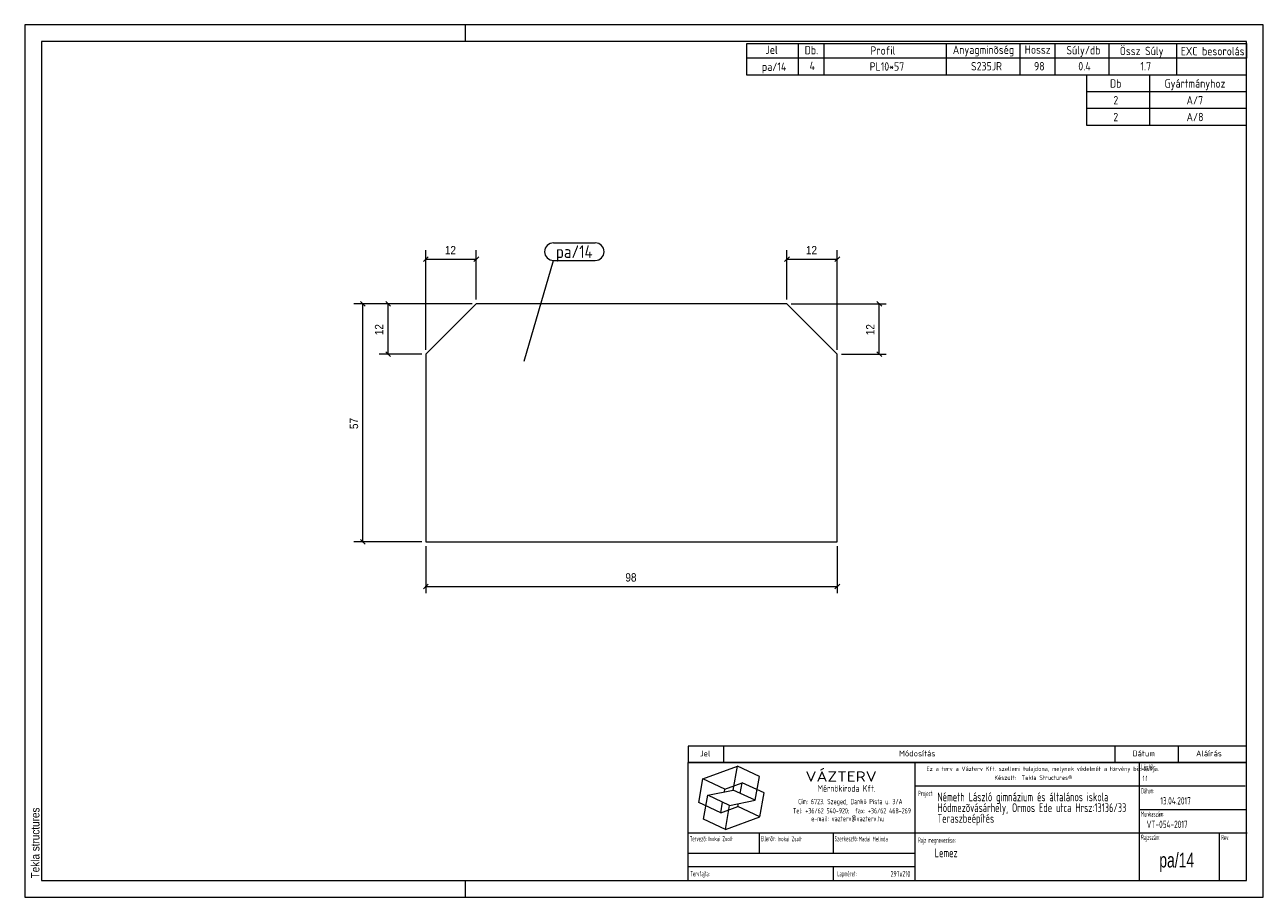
# Model space of a CAD drawing. Header units: millimetres. Extents: x 1 to 296, y 1 to 209.
import ezdxf

# ---------------------------------------------------------------- set-up
doc = ezdxf.new("R2010")
doc.units = ezdxf.units.MM
doc.linetypes.add('XKITLINE00', pattern=[0])
for name, color, linetype, lineweight in [('Bemassung', 1, 'Continuous', 0), ('Teil', 7, 'Continuous', 0), ('Text', 5, 'Continuous', 0), ('Ueberschrift', 7, 'Continuous', 0), ('Zeichnungsrahmen', 3, 'Continuous', 0)]:
    doc.layers.add(name, color=color, linetype=linetype, lineweight=lineweight)
doc.styles.add('ARIAL', font='ARIAL.TTF')
doc.styles.add('ISOCPEUR', font='ISOCPEUR.TTF')
doc.styles.add('ISOCPEUR_BOLD', font='ARIAL.TTF')
doc.styles.add('ISOCPUER', font='ARIAL.TTF')

msp = doc.modelspace()

# ---------------------------------------------------------------- linework, layer by layer
at = {"layer": 'Bemassung', "linetype": 'XKITLINE00', "lineweight": 0}
for p, q in [((97.12, 153.66), (95.98, 152.53)), ((96.55, 131.47), (96.55, 155.25)), ((109.12, 153.66), (107.98, 152.53)), ((108.55, 143.47), (108.55, 155.25)), ((183.12, 153.66), (181.98, 152.53)), ((182.55, 143.47), (182.55, 155.25)), ((195.12, 153.66), (193.98, 152.53)), ((194.55, 131.47), (194.55, 155.25)), ((96.55, 153.1), (108.55, 153.1)), ((182.55, 153.1), (194.55, 153.1)), ((107.55, 142.47), (79.4, 142.47)), ((80.98, 143.04), (82.12, 141.91)), ((81.55, 85.72), (81.55, 142.47)), ((107.55, 142.47), (85.4, 142.47)), ((86.98, 143.04), (88.12, 141.91)), ((87.55, 130.47), (87.55, 142.47)), ((183.55, 142.47), (206.15, 142.47)), ((203.98, 143.04), (205.12, 141.91)), ((204.55, 130.47), (204.55, 142.47)), ((95.55, 130.47), (85.4, 130.47)), ((86.98, 131.04), (88.12, 129.91)), ((195.55, 130.47), (206.15, 130.47)), ((203.98, 131.04), (205.12, 129.91)), ((95.55, 85.72), (79.4, 85.72)), ((80.98, 86.29), (82.12, 85.16)), ((96.55, 84.72), (96.55, 73.5)), ((194.55, 84.72), (194.55, 73.5)), ((97.12, 75.66), (95.98, 74.53)), ((96.55, 75.1), (194.55, 75.1)), ((195.12, 75.66), (193.98, 74.53))]:
    msp.add_line(p, q, dxfattribs=at)
at = {"layer": 'Bemassung'}
for p in [(96.55, 153.1), (108.55, 153.1), (182.55, 153.1), (194.55, 153.1), (81.55, 142.47), (87.55, 142.47), (204.55, 142.47), (87.55, 130.47), (204.55, 130.47), (81.55, 85.72), (96.55, 75.1), (194.55, 75.1)]:
    msp.add_point(p, dxfattribs=at)
at = {"layer": 'Teil', "linetype": 'XKITLINE00', "lineweight": 0}
for p, q in [((108.55, 142.47), (96.55, 130.47)), ((182.55, 142.47), (108.55, 142.47)), ((194.55, 130.47), (182.55, 142.47)), ((96.55, 130.47), (96.55, 85.72)), ((194.55, 85.72), (194.55, 130.47)), ((96.55, 85.72), (194.55, 85.72))]:
    msp.add_line(p, q, dxfattribs=at)
at = {"layer": 'Text', "linetype": 'XKITLINE00', "lineweight": 0}
for p, q in [((126.93, 157), (136.9, 157)), ((119.94, 128.82), (126.93, 152.8)), ((126.93, 152.8), (136.9, 152.8))]:
    msp.add_line(p, q, dxfattribs=at)
for centre, start, end in [((126.93, 154.9), 90, 270), ((136.9, 154.9), 270, 90)]:
    msp.add_arc(centre, 2.1, start, end, dxfattribs=at)
at = {"layer": 'Ueberschrift', "linetype": 'XKITLINE00', "lineweight": 0}
for p, q in [((173, 204.54), (292, 204.54)), ((173, 201.04), (173, 204.54)), ((185.3, 201.04), (185.3, 204.54)), ((191.44, 201.04), (191.44, 204.54)), ((220.54, 201.04), (220.54, 204.54)), ((238.09, 201.05), (238.09, 204.55)), ((246.43, 201.04), (246.43, 204.54)), ((259.28, 201.04), (259.28, 204.54)), ((275.4, 201.02), (275.4, 204.52)), ((292, 204.54), (292, 201.04)), ((292, 201.04), (173, 201.04)), ((173, 197), (173, 201)), ((185.3, 197), (185.3, 201)), ((191.44, 197), (191.44, 201)), ((220.54, 197), (220.54, 201)), ((238.09, 197), (238.09, 201)), ((246.43, 197), (246.43, 201)), ((259.28, 197), (259.28, 201)), ((275.41, 197), (275.41, 201)), ((292, 197), (173, 197)), ((254, 193), (254, 197)), ((269, 193), (269, 197)), ((292, 193), (254, 193)), ((254, 189), (254, 193)), ((269, 189), (269, 193)), ((292, 189), (254, 189)), ((254, 185), (254, 189)), ((269, 185), (269, 189)), ((292, 185), (254, 185)), ((159, 37.07), (292, 37.07)), ((159, 37), (159, 33.14)), ((167.4, 37), (167.4, 33.14)), ((260.64, 37.07), (260.64, 33.21)), ((275.76, 37.07), (275.76, 33.21)), ((159, 33.22), (292, 33.22)), ((159, 33.14), (292, 33.14)), ((159, 5), (159, 33.14)), ((213.11, 5), (213.11, 33.14)), ((266.49, 5), (266.49, 33.14)), ((162.55, 29.24), (170.77, 32.23)), ((169.77, 26.55), (170.77, 32.23)), ((176, 29.79), (170.77, 32.23)), ((175, 24.11), (176, 29.79)), ((161.54, 23.55), (162.55, 29.24)), ((167.78, 26.8), (162.55, 29.24)), ((167.66, 26.12), (167.78, 26.8)), ((167.78, 26.8), (171.89, 28.3)), ((171.44, 25.76), (171.89, 28.3)), ((177.12, 25.86), (171.89, 28.3)), ((213.11, 27.54), (291.69, 27.54)), ((162.67, 19.62), (163.67, 25.3)), ((163.67, 25.3), (169.77, 26.55)), ((168.9, 22.86), (163.67, 25.3)), ((166.78, 21.11), (167.22, 23.65)), ((168.9, 22.86), (175, 24.11)), ((175, 24.11), (169.77, 26.55)), ((176.12, 20.17), (177.12, 25.86)), ((166.78, 21.11), (161.54, 23.55)), ((166.78, 21.11), (170.89, 22.61)), ((167.9, 17.18), (168.9, 22.86)), ((170.89, 22.61), (171.01, 23.29)), ((176.12, 20.17), (170.89, 22.61)), ((266.49, 21.94), (292, 21.94)), ((167.9, 17.18), (162.67, 19.62)), ((167.9, 17.18), (176.12, 20.17)), ((159, 16.34), (292.21, 16.34)), ((175.99, 11.48), (175.99, 16.39)), ((193.55, 16.39), (193.55, 11.49)), ((285.52, 16.28), (285.52, 5)), ((159.07, 11.49), (213.14, 11.49)), ((159.04, 8.34), (213.11, 8.34)), ((193.55, 8.31), (193.55, 5.13))]:
    msp.add_line(p, q, dxfattribs=at)
at = {"layer": 'Zeichnungsrahmen', "linetype": 'XKITLINE00', "lineweight": 0}
for p, q in [((296, 209), (1, 209)), ((1, 209), (1, 1)), ((106, 205), (106, 209)), ((296, 1), (296, 209)), ((292, 205), (5, 205)), ((5, 205), (5, 5)), ((292, 5), (292, 205)), ((5, 5), (292, 5)), ((106, 1), (106, 5)), ((1, 1), (296, 1))]:
    msp.add_line(p, q, dxfattribs=at)

# ---------------------------------------------------------------- texts
at = {"layer": 'Bemassung', "style": 'ISOCPUER', "width": 0.85}
for s, p in [('12', (101.07, 154.25)), ('12', (187.07, 154.25)), ('98', (144.07, 76.25))]:
    msp.add_text(s, height=2, dxfattribs=at).set_placement(p)
for s, p in [('12', (86.4, 134.99)), ('12', (203.4, 134.99)), ('57', (80.4, 112.61))]:
    msp.add_text(s, height=2, rotation=90.0002, dxfattribs=at).set_placement(p)
at = {"layer": 'Text', "style": 'ISOCPEUR', "width": 0.85}
msp.add_text('pa/14', height=3, dxfattribs=at).set_placement((127.53, 153.4))
at = {"layer": 'Ueberschrift'}
for s, height, style, width, p in [('Jel', 2, 'ISOCPEUR', 0.85, (177.44, 202.04)), ('Db.', 2, 'ISOCPEUR', 0.85, (186.78, 201.95)), ('Profil', 2, 'ISOCPEUR', 0.85, (202.44, 201.86)), ('Anyagminõség', 2, 'ISOCPEUR', 0.85, (222.06, 202.04)), ('Hossz', 2, 'ISOCPEUR', 0.85, (239.18, 202.08)), ('Súly/db', 2, 'ISOCPEUR', 0.85, (249.11, 201.94)), ('Össz Súly', 2, 'ISOCPEUR', 0.85, (261.83, 201.76)), ('EXC besorolás', 2, 'ISOCPEUR', 0.85, (276.36, 201.71)), ('pa/14', 2, 'ISOCPEUR', 0.85, (176.59, 198)), ('4', 2, 'ISOCPEUR', 0.85, (187.94, 198.19)), ('PL10*57', 2, 'ISOCPEUR', 0.85, (202.26, 198.05)), ('S235JR', 2, 'ISOCPEUR', 0.85, (226.39, 198.11)), ('98', 2, 'ISOCPEUR', 0.85, (241.4, 198.11)), ('0.4', 2, 'ISOCPEUR', 0.85, (251.95, 198.12)), ('1.7', 2, 'ISOCPEUR', 0.85, (266.76, 198.12)), ('Db', 2, 'ISOCPEUR', 0.85, (259.5, 194)), ('Gyártmányhoz', 2, 'ISOCPEUR', 0.85, (272.5, 194)), ('2', 2, 'ISOCPEUR', 0.85, (260.3, 190)), ('A/7', 2, 'ISOCPEUR', 0.85, (277.74, 190)), ('2', 2, 'ISOCPEUR', 0.85, (260.3, 186)), ('A/8', 2, 'ISOCPEUR', 0.85, (277.74, 186)), ('Jel', 1.4, 'ISOCPEUR', 0.85, (161.84, 34.58)), ('Módosítás', 1.4, 'ISOCPEUR', 0.85, (209.25, 34.58)), ('Dátum', 1.4, 'ISOCPEUR', 0.85, (264.86, 34.58)), ('Aláírás', 1.4, 'ISOCPEUR', 0.85, (280, 34.58)), ('Lépték:', 1.26, 'ISOCPEUR', 0.51, (266.96, 31.43)), ('VÁZTERV', 2.45, 'ISOCPEUR', 1.19, (186.96, 28.56)), ('Ez a terv a Vázterv Kft. szellemi tulajdona, melynek védelmét a törvény biztosítja.', 1.05, 'ISOCPEUR', 0.838832, (215.8, 31.11)), ('Készült:  Tekla Structures®', 1.05, 'ISOCPEUR', 0.838832, (231.96, 28.98)), ('1:1', 1.26, 'ISOCPEUR', 0.595, (267.27, 28.7)), ('Mérnökiroda Kft.', 1.61, 'ISOCPEUR', 0.68, (189.86, 26.15)), ('Dátum:', 1.26, 'ISOCPEUR', 0.51, (266.91, 25.76)), ('Cím: 6723. Szeged, Dankó Pista u. 3/A', 1.26, 'ISOCPEUR', 0.68, (185.24, 23.18)), ('Project:', 1.26, 'ISOCPEUR', 0.51, (213.81, 25.12)), ('Németh László gimnázium és általános iskola', 2.1, 'ISOCPEUR', 0.595, (218.39, 23.87)), ('Hódmezõvásárhely, Ormos Ede utca Hrsz:13136/33', 2.1, 'ISOCPEUR', 0.595, (218.4, 21.31)), ('13.04.2017', 1.75, 'ISOCPEUR', 0.595, (271.48, 23.11)), ('Tel: +36/62 540-920;  fax: +36/62 468-269', 1.26, 'ISOCPEUR', 0.68, (183.98, 20.99)), ('Teraszbeépítés', 2.1, 'ISOCPEUR', 0.595, (218.4, 18.75)), ('Munkaszám:', 1.26, 'ISOCPEUR', 0.51, (266.87, 20.23)), ('e-mail: vazterv@vazterv.hu', 1.26, 'ISOCPEUR', 0.68, (188.32, 19.12)), ('VT-054-2017', 1.75, 'ISOCPEUR', 0.595, (268.23, 17.51)), ('Tervezõ:', 1.26, 'ISOCPEUR', 0.51, (159.4, 14.32)), ('Inokai Zsolt', 1.12, 'ISOCPEUR', 0.595, (163.85, 14.37)), ('Ellenõr:', 1.26, 'ISOCPEUR', 0.51, (176.35, 14.35)), ('Inokai Zsolt', 1.12, 'ISOCPEUR', 0.595, (180.32, 14.35)), ('Szerkesztõ:', 1.26, 'ISOCPEUR', 0.51, (193.9, 14.32)), ('Madai Melinda', 1.12, 'ISOCPEUR', 0.595, (199.65, 14.33)), ('Rajz megnevezése:', 1.26, 'ISOCPEUR', 0.51, (213.8, 13.98)), ('Rajzszám:', 1.26, 'ISOCPEUR', 0.51, (266.92, 14.65)), ('Rev:', 1.26, 'ISOCPEUR', 0.51, (285.98, 14.62)), ('Lemez', 2.1, 'ISOCPEUR', 0.595, (217.73, 10.54)), ('pa/14', 3.5, 'ISOCPEUR_BOLD', 0.68, (271.24, 8.1)), ('Tervfajta:', 1.26, 'ISOCPEUR', 0.51, (159.53, 5.99)), ('Lapméret:', 1.26, 'ISOCPEUR', 0.51, (194.51, 5.99)), ('297x210', 1.4, 'ISOCPEUR', 0.595, (207.25, 5.89))]:
    msp.add_text(s, height=height, dxfattribs=dict(at, style=style, width=width)).set_placement(p)
at = {"layer": 'Zeichnungsrahmen', "style": 'ARIAL', "width": 0.85}
msp.add_text('Tekla structures', height=2, rotation=90, dxfattribs=at).set_placement((4.5, 5.5))

doc.saveas('drawing.dxf')
